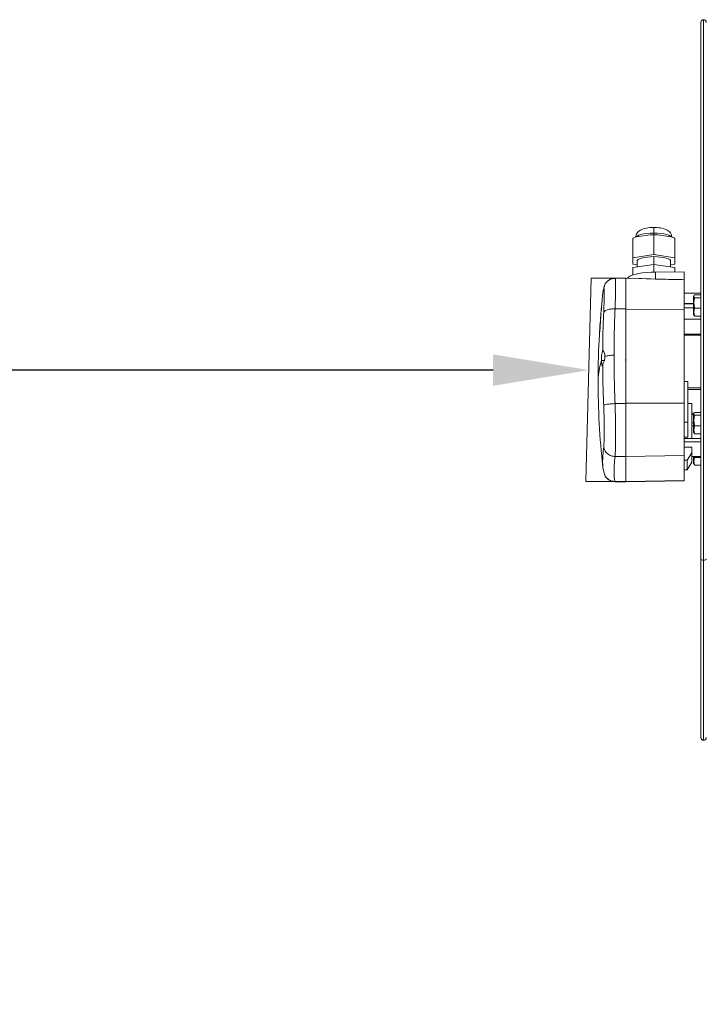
# Model space of a CAD drawing. Header units: centimetres. Extents: x 22052 to 56535, y 76485 to 78519.
# Tile 3 of 235: x 26873 to 26927, y 78226 to 78303. Entities that reach past the tile are written whole.
import ezdxf
from ezdxf import colors
from ezdxf.entities.mleader import LeaderData, LeaderLine
from ezdxf.math import Vec2, Vec3

# ---------------------------------------------------------------- set-up
doc = ezdxf.new("R2010")
doc.units = ezdxf.units.CM
doc.layers.add('IS_Gaz', color=40, linetype='Continuous', lineweight=40)
doc.layers.add('IS_Opis', color=250, linetype='Continuous', lineweight=9)
doc.styles.add('styl1', font='ARIALN.TTF')

# ---------------------------------------------------------------- blocks, each defined once
blk = doc.blocks.new('robutprzód')
at = {"layer": 'IS_Gaz', "color": 18, "lineweight": 5, "true_color": 0x000000}
for p, q in [((69512.693, 3093.42), (69540.953, 3093.42)), ((69512.833, 3093.28), (69540.883, 3093.28)), ((69526.986, 3093.28), (69526.986, 3092.4)), ((69527.078, 3092.95), (69527.078, 3093.28)), ((69527.228, 3092.95), (69527.228, 3093.28)), ((69527.785, 3093.28), (69527.785, 3092.95)), ((69528.194, 3092.95), (69528.194, 3093.28)), ((69528.357, 3093.28), (69528.357, 3092.4)), ((69529.143, 3093.28), (69529.143, 3092.4)), ((69529.184, 3093.28), (69529.184, 3092.4)), ((69531.948, 3092.6), (69531.948, 3093.28)), ((69532.038, 3092.6), (69532.038, 3093.28)), ((69533.225, 3092.95), (69533.225, 3093.28)), ((69533.375, 3092.95), (69533.375, 3093.28)), ((69533.933, 3093.28), (69533.933, 3092.95)), ((69534.341, 3092.95), (69534.341, 3093.28)), ((69534.59, 3093.28), (69534.59, 3092.4)), ((69534.771, 3093.28), (69534.771, 3092.4)), ((69535.533, 3092.8), (69535.533, 3093.28)), ((69535.58, 3093.28), (69535.58, 3092.95)), ((69535.988, 3092.95), (69535.988, 3093.3)), ((69540.883, 3093.28), (69550.233, 3093.28)), ((69540.953, 3093.42), (69550.373, 3093.42)), ((69527.115, 3092.917), (69527.145, 3092.9)), ((69527.145, 3092.9), (69527.289, 3092.9)), ((69527.228, 3092.95), (69527.289, 3092.9)), ((69527.289, 3092.9), (69528.127, 3092.9)), ((69527.533, 3092.9), (69527.533, 3092.4)), ((69527.555, 3092.9), (69527.555, 3092.4)), ((69527.754, 3092.4), (69527.754, 3092.9)), ((69528.127, 3092.9), (69528.157, 3092.917)), ((69528.154, 3092.924), (69528.194, 3092.95)), ((69533.74, 3092.6), (69531.615, 3092.6)), ((69531.615, 3092.6), (69531.615, 3092.4)), ((69534.59, 3092.8), (69532.764, 3092.8)), ((69532.764, 3092.8), (69532.764, 3092.6)), ((69533.262, 3092.917), (69533.292, 3092.9)), ((69533.272, 3092.911), (69533.272, 3092.8)), ((69533.292, 3092.9), (69533.436, 3092.9)), ((69533.333, 3092.8), (69533.333, 3092.9)), ((69533.375, 3092.95), (69533.436, 3092.9)), ((69533.436, 3092.9), (69534.274, 3092.9)), ((69533.74, 3092.6), (69533.74, 3092.4)), ((69534.523, 3092.6), (69533.74, 3092.6)), ((69533.765, 3092.9), (69533.765, 3092.8)), ((69533.923, 3092.8), (69533.923, 3092.9)), ((69534.274, 3092.9), (69534.305, 3092.917)), ((69534.301, 3092.924), (69534.341, 3092.95)), ((69534.523, 3092.6), (69534.523, 3092.4)), ((69535.04, 3092.4), (69535.04, 3092.8)), ((69535.344, 3092.8), (69535.04, 3092.8)), ((69535.731, 3092.569), (69535.344, 3092.8)), ((69535.836, 3092.8), (69535.344, 3092.8)), ((69535.58, 3092.95), (69535.533, 3092.943)), ((69535.533, 3092.9), (69535.921, 3092.9)), ((69535.836, 3092.8), (69536.222, 3092.569)), ((69535.921, 3092.9), (69535.952, 3092.917)), ((69535.948, 3092.924), (69535.988, 3092.95)), ((69525.88, 3092.4), (69525.891, 3090.909)), ((69526.288, 3092.4), (69525.88, 3092.4)), ((69527.858, 3092.4), (69526.288, 3092.4)), ((69527.837, 3089.36), (69527.858, 3092.4)), ((69532.743, 3092.4), (69527.858, 3092.4)), ((69532.737, 3089.36), (69532.743, 3092.4)), ((69535.478, 3092.4), (69532.743, 3092.4)), ((69535.527, 3089.36), (69535.478, 3092.4)), ((69536.787, 3092.4), (69535.478, 3092.4)), ((69535.731, 3092.569), (69535.731, 3092.4)), ((69536.222, 3092.569), (69535.731, 3092.569)), ((69536.222, 3092.569), (69536.222, 3092.4)), ((69536.84, 3089.36), (69536.787, 3092.4)), ((69536.805, 3092.4), (69536.787, 3092.4)), ((69536.858, 3089.36), (69536.805, 3092.4)), ((69524.052, 3091.728), (69523.945, 3091.011)), ((69524.11, 3091.92), (69524.092, 3091.879)), ((69525.143, 3091.92), (69524.109, 3091.92)), ((69524.109, 3091.92), (69524.112, 3091.92)), ((69524.979, 3090.82), (69525.143, 3091.92)), ((69525.143, 3091.92), (69525.472, 3091.92)), ((69525.62, 3091.69), (69525.307, 3091.69)), ((69525.472, 3091.92), (69525.506, 3091.69)), ((69525.49, 3090.82), (69525.655, 3091.92)), ((69525.655, 3091.92), (69525.884, 3091.92)), ((69523.557, 3090.82), (69523.854, 3090.82)), ((69523.854, 3090.82), (69523.935, 3090.82)), ((69523.937, 3090.947), (69523.935, 3090.82)), ((69523.935, 3090.82), (69523.938, 3090.684)), ((69524.979, 3090.82), (69523.945, 3090.82)), ((69523.945, 3090.628), (69524.052, 3089.911)), ((69525.143, 3089.72), (69524.979, 3090.82)), ((69525.082, 3090.82), (69525.49, 3090.82)), ((69525.892, 3090.82), (69525.49, 3090.82)), ((69525.655, 3089.72), (69525.49, 3090.82)), ((69525.891, 3090.909), (69526.255, 3090.909)), ((69526.22, 3090.036), (69526.209, 3089.36)), ((69525.143, 3089.72), (69524.109, 3089.72)), ((69525.472, 3089.72), (69525.143, 3089.72)), ((69525.307, 3089.95), (69525.62, 3089.95)), ((69525.506, 3089.95), (69525.472, 3089.72)), ((69526.047, 3089.72), (69525.655, 3089.72)), ((69526.209, 3089.36), (69527.837, 3089.36)), ((69526.21, 3089.36), (69526.21, 3088.794)), ((69526.21, 3089.36), (69526.21, 3087.552)), ((69527.815, 3089.36), (69527.815, 3088.795)), ((69527.837, 3089.36), (69532.737, 3089.36)), ((69530.525, 3089.371), (69530.527, 3089.372)), ((69532.737, 3089.36), (69535.527, 3089.36)), ((69532.767, 3088.795), (69532.767, 3089.36)), ((69535.527, 3089.36), (69536.84, 3089.36)), ((69535.531, 3088.794), (69535.531, 3089.36)), ((69536.838, 3088.794), (69536.838, 3089.36)), ((69536.838, 3089.36), (69536.838, 3087.26)), ((69536.84, 3089.36), (69536.858, 3089.36)), ((69536.856, 3088.794), (69536.856, 3089.36)), ((69527.882, 3088.075), (69527.687, 3088.09)), ((69527.875, 3088.074), (69528.084, 3088.058)), ((69528.136, 3088.049), (69528.064, 3088.06)), ((69528.136, 3088.054), (69528.136, 3088.049)), ((69528.264, 3088.036), (69528.191, 3088.043)), ((69528.392, 3088.036), (69528.392, 3088.031)), ((69528.447, 3088.024), (69528.392, 3088.031)), ((69528.447, 3088.032), (69528.447, 3088.024)), ((69528.607, 3088.022), (69528.607, 3088.016)), ((69528.607, 3088.016), (69528.663, 3088.009)), ((69528.829, 3087.999), (69528.829, 3087.996)), ((69528.897, 3087.991), (69528.829, 3087.996)), ((69528.871, 3088.006), (69528.944, 3087.996)), ((69528.896, 3087.995), (69528.896, 3087.992)), ((69528.896, 3087.992), (69528.964, 3087.987)), ((69528.999, 3087.989), (69529.071, 3087.982)), ((69529.139, 3087.977), (69529.152, 3087.977)), ((69530.515, 3088.092), (69530.515, 3088.227)), ((69536.114, 3088.157), (69536.475, 3088.241)), ((69526.21, 3087.552), (69536.838, 3087.26))]:
    blk.add_line(p, q, dxfattribs=at)
at = {"layer": 'IS_Gaz', "color": 18, "lineweight": 5, "true_color": 0x000000, "flags": 128}
for points in [[(69540.953, 3093.42), (69540.948, 3093.473), (69540.933, 3093.519), (69540.91, 3093.549), (69540.883, 3093.56)], [(69540.883, 3093.28), (69540.91, 3093.29), (69540.933, 3093.321), (69540.948, 3093.366), (69540.953, 3093.42)], [(69527.228, 3092.95), (69527.148, 3092.905), (69527.078, 3092.95)], [(69527.785, 3092.95), (69527.487, 3092.905), (69527.228, 3092.95)], [(69528.194, 3092.95), (69527.975, 3092.905), (69527.785, 3092.95)], [(69533.375, 3092.95), (69533.295, 3092.905), (69533.225, 3092.95)], [(69533.933, 3092.95), (69533.634, 3092.905), (69533.375, 3092.95)], [(69534.341, 3092.95), (69534.122, 3092.905), (69533.933, 3092.95)], [(69535.988, 3092.95), (69535.769, 3092.905), (69535.58, 3092.95)], [(69524.059, 3091.767), (69523.949, 3091.743), (69523.841, 3091.686), (69523.76, 3091.612), (69523.696, 3091.522), (69523.643, 3091.408), (69523.606, 3091.284), (69523.584, 3091.172), (69523.571, 3091.08), (69523.564, 3090.996), (69523.559, 3090.894), (69523.557, 3090.82)], [(69523.854, 3090.82), (69523.859, 3091.005), (69523.873, 3091.183), (69523.895, 3091.347), (69523.926, 3091.491), (69523.963, 3091.609), (69524.006, 3091.697), (69524.052, 3091.751), (69524.052, 3091.751)], [(69524.109, 3091.92), (69524.062, 3091.784), (69524.052, 3091.728)], [(69525.307, 3091.69), (69525.284, 3091.685), (69525.238, 3091.647), (69525.195, 3091.573), (69525.157, 3091.466), (69525.125, 3091.331), (69525.102, 3091.173), (69525.087, 3091), (69525.082, 3090.82)], [(69523.557, 3090.82), (69523.562, 3090.663), (69523.567, 3090.602), (69523.578, 3090.505), (69523.594, 3090.412), (69523.615, 3090.317), (69523.646, 3090.223), (69523.691, 3090.125), (69523.75, 3090.039), (69523.823, 3089.967), (69523.914, 3089.911), (69524.02, 3089.877), (69524.058, 3089.875)], [(69524.052, 3089.888), (69524.052, 3089.888), (69524.006, 3089.942), (69523.963, 3090.03), (69523.926, 3090.148), (69523.895, 3090.292), (69523.873, 3090.456), (69523.859, 3090.634), (69523.854, 3090.82)], [(69523.945, 3090.82), (69523.938, 3090.955), (69523.945, 3091.011)], [(69523.945, 3090.82), (69523.938, 3090.684), (69523.945, 3090.628)], [(69525.082, 3090.82), (69525.087, 3090.639), (69525.102, 3090.466), (69525.125, 3090.308), (69525.157, 3090.173), (69525.195, 3090.066), (69525.238, 3089.992), (69525.284, 3089.954), (69525.307, 3089.95)], [(69525.891, 3090.909), (69525.897, 3090.671), (69525.913, 3090.44), (69525.938, 3090.221), (69525.971, 3090.019), (69526.012, 3089.839), (69526.059, 3089.686), (69526.112, 3089.563), (69526.17, 3089.473), (69526.21, 3089.432)], [(69526.255, 3090.909), (69526.247, 3090.66), (69526.236, 3090.412), (69526.225, 3090.187), (69526.221, 3090.036)], [(69524.109, 3089.72), (69524.062, 3089.855), (69524.052, 3089.911)], [(69526.957, 3088.16), (69527.741, 3088.079), (69527.882, 3088.068)], [(69528.084, 3088.053), (69528.893, 3087.992), (69528.911, 3087.991)], [(69528.843, 3087.995), (69528.695, 3088.005), (69528.634, 3088.009)], [(69530.3, 3088.265), (69530.424, 3088.252), (69530.542, 3088.22), (69530.66, 3088.178), (69530.749, 3088.15), (69530.766, 3088.146)], [(69530.766, 3088.146), (69530.815, 3088.132), (69530.817, 3088.118), (69530.773, 3088.106), (69530.687, 3088.097), (69530.57, 3088.093), (69530.515, 3088.092)]]:
    blk.add_lwpolyline(points, dxfattribs=at)
at = {"layer": 'IS_Gaz', "color": 18, "lineweight": 5, "true_color": 0x000000}
for centre, radius, start, end in [((69512.833, 3093.42), 0.14, 90, 180), ((69512.833, 3093.42), 0.14, 180, 270), ((69550.233, 3093.42), 0.14, 0, 90), ((69550.233, 3093.42), 0.14, 270, 0), ((69526.798, 3088.781), 0.578, 176.1341, 248.9912), ((69536.275, 3088.774), 0.569, 290.6264, 2.5125), ((69531.089, 3127.523), 39.58, 265.0691, 265.3428), ((69531.094, 3127.581), 39.637, 265.616, 266.786), ((69531.166, 3127.588), 39.654, 265.6172, 265.9877), ((69531.225, 3127.63), 39.703, 265.6178, 265.9878), ((69531.295, 3127.596), 39.677, 265.6187, 266.437), ((69531.168, 3127.622), 39.689, 266.2999, 266.7866), ((69531.228, 3127.688), 39.761, 266.3008, 266.7866), ((69531.297, 3127.649), 39.729, 266.5351, 266.7879), ((69531.365, 3127.642), 39.728, 266.5351, 266.7879), ((69531.256, 3120.794), 32.883, 266.3315, 270.4076), ((69531.489, 3127.552), 39.642, 266.6243, 266.7887), ((69530.272, 3087.879), 0.387, 85.919, 136.4139), ((69530.383, 3089.379), 1.294, 252.4104, 275.8301), ((69531.545, 3090.909), 2.999, 249.9056, 269.7696), ((69531.771, 3126.064), 38.151, 269.6426, 276.4791)]:
    blk.add_arc(centre, radius, start, end, dxfattribs=at)
for points in [[(69526.255, 3090.909), (69526.288, 3092.4)], [(69536.849, 3088.803), (69536.838, 3088.794)], [(69526.757, 3088.198), (69526.59, 3088.247)]]:
    blk.add_open_spline(points, degree=1, dxfattribs=at)
for points, knots in [([(69530.453, 3089.339), (69530.453, 3089.339), (69530.468, 3089.343), (69530.48, 3089.347), (69530.492, 3089.35)], [0, 0, 0, 0, 0.010822, 1, 1, 1, 1]), ([(69530.582, 3089.35), (69530.583, 3089.35), (69530.597, 3089.347), (69530.605, 3089.343), (69530.605, 3089.34), (69530.605, 3089.339)], [0, 0, 0, 0, 0.042756, 0.935521, 1, 1, 1, 1]), ([(69526.228, 3088.81), (69526.221, 3088.809), (69526.208, 3088.807), (69526.214, 3088.805), (69526.218, 3088.803)], [0, 0, 0, 0, 0.470052, 1, 1, 1, 1]), ([(69527.815, 3088.795), (69527.684, 3088.799), (69527.424, 3088.808), (69527.083, 3088.817), (69526.792, 3088.823), (69526.556, 3088.825), (69526.378, 3088.823), (69526.262, 3088.818), (69526.238, 3088.812), (69526.228, 3088.81)], [0, 0, 0, 0, 0.15299, 0.30333, 0.451029, 0.596098, 0.741141, 0.888864, 1, 1, 1, 1]), ([(69527.815, 3088.795), (69527.815, 3088.724), (69527.815, 3088.578), (69527.857, 3088.386), (69527.924, 3088.244), (69527.981, 3088.214), (69528.008, 3088.199)], [0, 0, 0, 0, 0.241578, 0.500165, 0.758661, 1, 1, 1, 1]), ([(69530.239, 3088.741), (69529.827, 3088.743), (69529.002, 3088.748), (69528.211, 3088.779), (69527.815, 3088.795)], [0, 0, 0, 0, 0.499546, 1, 1, 1, 1]), ([(69532.767, 3088.795), (69532.341, 3088.779), (69531.489, 3088.748), (69530.656, 3088.743), (69530.239, 3088.741)], [0, 0, 0, 0, 0.500454, 1, 1, 1, 1]), ([(69530.239, 3088.741), (69530.24, 3088.698), (69530.241, 3088.609), (69530.253, 3088.48), (69530.272, 3088.359), (69530.291, 3088.297), (69530.3, 3088.265)], [0, 0, 0, 0, 0.234806, 0.483679, 0.74103, 1, 1, 1, 1]), ([(69535.531, 3088.794), (69535.467, 3088.799), (69535.341, 3088.808), (69535.078, 3088.817), (69534.771, 3088.823), (69534.422, 3088.825), (69534.041, 3088.823), (69533.633, 3088.817), (69533.204, 3088.808), (69532.913, 3088.799), (69532.767, 3088.795)], [0, 0, 0, 0, 0.127319, 0.251355, 0.375392, 0.500065, 0.621731, 0.745603, 0.87169, 1, 1, 1, 1]), ([(69532.849, 3088.199), (69532.841, 3088.214), (69532.825, 3088.244), (69532.8, 3088.386), (69532.779, 3088.578), (69532.771, 3088.724), (69532.767, 3088.795)], [0, 0, 0, 0, 0.241338, 0.499834, 0.758422, 1, 1, 1, 1]), ([(69535.029, 3088.198), (69535.093, 3088.213), (69535.226, 3088.244), (69535.392, 3088.385), (69535.506, 3088.577), (69535.523, 3088.724), (69535.531, 3088.794)], [0, 0, 0, 0, 0.241455, 0.5, 0.758544, 1, 1, 1, 1]), ([(69536.838, 3088.794), (69536.78, 3088.779), (69536.665, 3088.749), (69536.376, 3088.738), (69536.009, 3088.749), (69535.69, 3088.779), (69535.531, 3088.794)], [0, 0, 0, 0, 0.250055, 0.5, 0.749946, 1, 1, 1, 1]), ([(69536.474, 3088.247), (69536.486, 3088.25), (69536.57, 3088.273), (69536.696, 3088.388), (69536.817, 3088.577), (69536.831, 3088.723), (69536.838, 3088.794)], [0, 0, 0, 0, 0.054214, 0.376475, 0.698845, 1, 1, 1, 1]), ([(69536.839, 3088.81), (69536.845, 3088.809), (69536.858, 3088.807), (69536.852, 3088.805), (69536.849, 3088.803)], [0, 0, 0, 0, 0.470046, 1, 1, 1, 1]), ([(69528.008, 3088.199), (69527.908, 3088.203), (69527.706, 3088.212), (69527.439, 3088.222), (69527.206, 3088.227), (69527.015, 3088.229), (69526.871, 3088.227), (69526.778, 3088.221), (69526.733, 3088.212), (69526.749, 3088.203), (69526.757, 3088.198)], [0, 0, 0, 0, 0.125031, 0.249987, 0.374907, 0.499917, 0.624871, 0.749842, 0.874909, 1, 1, 1, 1]), ([(69526.757, 3088.198), (69526.805, 3088.18), (69526.854, 3088.162), (69526.951, 3088.158), (69526.955, 3088.157), (69526.957, 3088.157)], [0, 0, 0, 0, 0.964702, 0.975351, 1, 1, 1, 1]), ([(69529.992, 3088.146), (69529.656, 3088.15), (69528.982, 3088.158), (69528.333, 3088.185), (69528.008, 3088.199)], [0, 0, 0, 0, 0.499814, 1, 1, 1, 1]), ([(69532.849, 3088.199), (69532.499, 3088.185), (69531.799, 3088.158), (69531.11, 3088.15), (69530.766, 3088.146)], [0, 0, 0, 0, 0.500186, 1, 1, 1, 1]), ([(69535.029, 3088.198), (69534.98, 3088.203), (69534.881, 3088.212), (69534.674, 3088.221), (69534.431, 3088.227), (69534.152, 3088.229), (69533.847, 3088.227), (69533.523, 3088.222), (69533.186, 3088.212), (69532.961, 3088.203), (69532.849, 3088.199)], [0, 0, 0, 0, 0.125091, 0.250152, 0.375113, 0.500065, 0.625076, 0.75001, 0.87497, 1, 1, 1, 1]), ([(69536.116, 3088.158), (69536.114, 3088.158), (69536.023, 3088.153), (69535.859, 3088.139), (69535.496, 3088.153), (69535.186, 3088.183), (69535.029, 3088.198)], [0, 0, 0, 0, 0.008642, 0.329909, 0.662485, 1, 1, 1, 1])]:
    blk.add_open_spline(points, degree=3, knots=knots, dxfattribs=at)

msp = doc.modelspace()

# ---------------------------------------------------------------- block references
at = {"layer": 'IS_Opis', "xscale": 1.5, "yscale": 1.5, "zscale": 1.5, "rotation": 270}
msp.add_blockref('robutprzód', (22286.399, 182572.37), dxfattribs=at)

# ---------------------------------------------------------------- leaders
at = {"layer": 'IS_Opis'}
ml = msp.add_multileader_mtext('Standard', dxfattribs=at)
ml.set_content('\\A1;Istniejący podgrzewacz c.w.u z otwartą komorą spalania przeznaczony do demontażu', color=256, style='styl1')
ml.set_leader_properties()
ml.build(insert=Vec2(0, 0))
ml.multileader.update_dxf_attribs({"dogleg_length": 5, "arrow_head_size": 7.5})
ctx = ml.context
ctx.base_point, ctx.char_height, ctx.arrow_head_size, ctx.landing_gap_size, ctx.plane_origin = Vec3(26613.539, 78275.846), 12, 7.5, 5, Vec3(26964.714, 78059.298)
ctx.text_align_type = 2
notes = []
notes.append((ctx, [(1, (1, 1, 0), (26867.686, 78275.846), (-1, 0), 6.774, [(0, [(26917.529, 78275.846)], 0, [])])]))
ctx.mtext.insert, ctx.mtext.width, ctx.mtext.defined_height, ctx.mtext.alignment, ctx.mtext.flow_direction = Vec3(26855.912, 78281.944), 247.64045, 76.915, 3, 5
for ctx, leaders in notes:
    for number, flags, end, landing, length, lines in leaders:
        leader = LeaderData()
        leader.index, (leader.has_last_leader_line, leader.has_dogleg_vector, leader.attachment_direction) = number, flags
        leader.last_leader_point, leader.dogleg_vector, leader.dogleg_length = Vec3(end), Vec3(landing), length
        for number, points, colour, breaks in lines:
            line = LeaderLine()
            line.index, line.vertices, line.color, line.breaks = number, Vec3.list(points), colors.encode_raw_color(colour), breaks
            leader.lines.append(line)
        ctx.leaders.append(leader)

doc.saveas('drawing.dxf')
